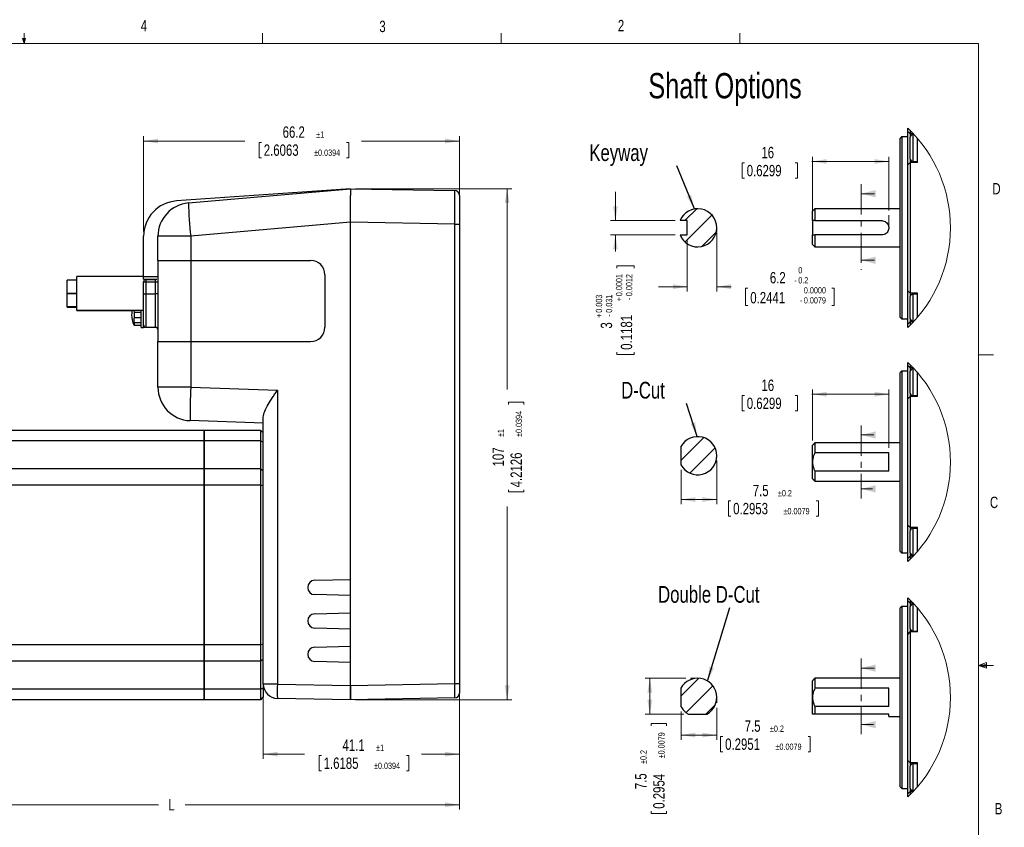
# Model space of a CAD drawing. Header units: millimetres. Extents: x 11 to 421, y 5 to 275.
# Tile 9 of 9: x 215 to 421, y 106 to 275. Entities that reach past the tile are written whole.
import ezdxf

# ---------------------------------------------------------------- set-up
doc = ezdxf.new("R2010")
doc.units = ezdxf.units.MM
doc.header["$PDSIZE"] = -1
doc.linetypes.add('CENTER', pattern=[10.16, 6.35, -1.27, 1.27, -1.27])
doc.styles.add('SLDTEXTSTYLE0', font='TXT', dxfattribs={"width": 0.75})
doc.dimstyles.new('SLDDIMSTYLE0', dxfattribs={"dimtxt": 0, "dimasz": 3, "dimexe": 0, "dimexo": 0.0625, "dimgap": 0, "dimtad": 0, "dimtih": 1, "dimtoh": 1, "dimdec": 0, "dimrnd": 1e-09, "dimzin": 0, "dimdsep": 46, "dimtxsty": 'Standard', "dimsah": 1, "dimcen": 0.09, "dimadec": 0, "dimazin": 0, "dimtfac": 3, "dimtdec": 0, "dimtofl": 0, "dimtmove": 0, "dimatfit": 3, "dimfxl": 1, "dimtolj": 1, "dimtzin": 0, "dimarcsym": 0})
doc.dimstyles.new('SLDDIMSTYLE1', dxfattribs={"dimtxt": 2.38125, "dimasz": 3, "dimexe": 0, "dimexo": 0.0625, "dimgap": 0.595313, "dimtad": 0, "dimdec": 1, "dimrnd": 1e-09, "dimzin": 12, "dimdsep": 46, "dimtxsty": 'SLDTEXTSTYLE0', "dimsah": 1, "dimcen": 0.09, "dimadec": 0, "dimazin": 0, "dimtol": 1, "dimtp": 1, "dimtm": 1, "dimtfac": 1, "dimtdec": 1, "dimtofl": 0, "dimtmove": 0, "dimatfit": 3, "dimfxl": 1, "dimtolj": 1, "dimarcsym": 0})
doc.dimstyles.new('SLDDIMSTYLE13', dxfattribs={"dimtxt": 2.38125, "dimasz": 3, "dimexe": 0, "dimexo": 0.0625, "dimgap": 0.595313, "dimtad": 0, "dimdec": 1, "dimrnd": 1e-09, "dimzin": 12, "dimdsep": 46, "dimtxsty": 'SLDTEXTSTYLE0', "dimsah": 1, "dimcen": 0.09, "dimadec": 0, "dimazin": 0, "dimtfac": 1, "dimtdec": 1, "dimtofl": 0, "dimtmove": 0, "dimatfit": 3, "dimfxl": 1, "dimtolj": 1, "dimtzin": 12, "dimarcsym": 0})
doc.dimstyles.new('SLDDIMSTYLE14', dxfattribs={"dimtxt": 2.38125, "dimasz": 3, "dimexe": 0, "dimexo": 0.0625, "dimgap": 0.595313, "dimtad": 0, "dimdec": 1, "dimrnd": 1e-09, "dimzin": 12, "dimdsep": 46, "dimtxsty": 'SLDTEXTSTYLE0', "dimsah": 1, "dimcen": 0.09, "dimadec": 0, "dimazin": 0, "dimtol": 1, "dimtm": 0.2, "dimtfac": 0.555556, "dimtdec": 1, "dimtofl": 0, "dimtmove": 0, "dimatfit": 3, "dimfxl": 1, "dimtolj": 1, "dimtzin": 0, "dimarcsym": 0})
doc.dimstyles.new('SLDDIMSTYLE15', dxfattribs={"dimtxt": 2.38125, "dimasz": 3, "dimexe": 0, "dimexo": 0.0625, "dimgap": 0.595313, "dimtad": 0, "dimdec": 3, "dimrnd": 1e-09, "dimzin": 12, "dimdsep": 46, "dimtxsty": 'SLDTEXTSTYLE0', "dimsah": 1, "dimcen": 0.09, "dimadec": 0, "dimazin": 0, "dimtol": 1, "dimtp": 0.003, "dimtm": 0.031, "dimtfac": 1.8, "dimtdec": 3, "dimtofl": 0, "dimtmove": 0, "dimatfit": 3, "dimfxl": 1, "dimtolj": 1, "dimarcsym": 0})
doc.dimstyles.new('SLDDIMSTYLE16', dxfattribs={"dimtxt": 2.38125, "dimasz": 3, "dimexe": 0, "dimexo": 0.0625, "dimgap": 0.595313, "dimtad": 0, "dimdec": 1, "dimrnd": 1e-09, "dimzin": 12, "dimdsep": 46, "dimtxsty": 'SLDTEXTSTYLE0', "dimsah": 1, "dimcen": 0.09, "dimadec": 0, "dimazin": 0, "dimtol": 1, "dimtp": 0.2, "dimtm": 0.2, "dimtfac": 1, "dimtdec": 1, "dimtofl": 0, "dimtmove": 0, "dimatfit": 3, "dimfxl": 1, "dimtolj": 1, "dimarcsym": 0})
doc.dimstyles.new('SLDDIMSTYLE5', dxfattribs={"dimtxt": 2.38125, "dimasz": 3, "dimexe": 0, "dimexo": 0.0625, "dimgap": 0.595313, "dimtad": 0, "dimrnd": 1e-09, "dimzin": 12, "dimdsep": 46, "dimtxsty": 'SLDTEXTSTYLE0', "dimsah": 1, "dimcen": 0.09, "dimadec": 0, "dimazin": 0, "dimtfac": 1, "dimtofl": 0, "dimtmove": 0, "dimatfit": 3, "dimfxl": 1, "dimtolj": 1, "dimtzin": 12, "dimarcsym": 0})
doc.dimstyles.new('SLDDIMSTYLE6', dxfattribs={"dimtxt": 2.38125, "dimasz": 3, "dimexe": 0, "dimexo": 0.0625, "dimgap": 0.595313, "dimtad": 0, "dimdec": 1, "dimrnd": 1e-09, "dimzin": 12, "dimdsep": 46, "dimtxsty": 'SLDTEXTSTYLE0', "dimsah": 1, "dimcen": 0.09, "dimadec": 0, "dimazin": 0, "dimtol": 1, "dimtp": 1, "dimtm": 1, "dimtfac": 1, "dimtdec": 0, "dimtofl": 0, "dimtmove": 0, "dimatfit": 3, "dimfxl": 1, "dimtolj": 1, "dimarcsym": 0})
doc.dimstyles.new('SLDDIMSTYLE7', dxfattribs={"dimtxt": 2.38125, "dimasz": 3, "dimexe": 0, "dimexo": 0.0625, "dimgap": 0.595313, "dimtad": 0, "dimrnd": 1e-09, "dimzin": 12, "dimdsep": 46, "dimtxsty": 'SLDTEXTSTYLE0', "dimsah": 1, "dimcen": 0.09, "dimadec": 0, "dimazin": 0, "dimtol": 1, "dimtp": 1, "dimtm": 1, "dimtfac": 1, "dimtofl": 0, "dimtmove": 0, "dimatfit": 3, "dimfxl": 1, "dimtolj": 1, "dimarcsym": 0})

# ---------------------------------------------------------------- blocks, each defined once
blk = doc.blocks.new('*D14')
at = {"color": 7, "linetype": 'Continuous', "lineweight": 0}
for p, q in [((187.98, 136.5), (187.98, 109.87)), ((307.18, 135.26), (307.18, 109.87)), ((187.98, 110.87), (244.11, 110.87)), ((307.18, 110.87), (249.72, 110.87))]:
    blk.add_line(p, q, dxfattribs=at)
for points in [[(187.98, 110.87), (190.98, 110.37), (190.98, 111.37)], [(307.18, 110.87), (304.18, 111.37), (304.18, 110.37)]]:
    blk.add_solid(points, dxfattribs=at)
at = {"color": 7, "linetype": 'Continuous', "lineweight": 0, "insert": (246.18, 112.05), "char_height": 2.38, "attachment_point": 1, "style": 'SLDTEXTSTYLE0'}
blk.add_mtext('L', dxfattribs=at)
blk = doc.blocks.new('*D15')
at = {"color": 7, "linetype": 'Continuous', "lineweight": 0}
for p, q in [((266.07, 135.14), (266.07, 120.47)), ((307.18, 135.26), (307.18, 120.47)), ((266.07, 121.47), (274.72, 121.47)), ((277.75, 121.19), (277.75, 117.98)), ((277.75, 121.19), (278.24, 121.19)), ((296.57, 121.19), (296.09, 121.19)), ((296.57, 121.19), (296.57, 117.98)), ((307.18, 121.47), (299.21, 121.47)), ((277.75, 117.98), (278.24, 117.98)), ((296.57, 117.98), (296.09, 117.98))]:
    blk.add_line(p, q, dxfattribs=at)
for points in [[(266.07, 121.47), (269.07, 120.97), (269.07, 121.97)], [(307.18, 121.47), (304.18, 121.97), (304.18, 120.97)]]:
    blk.add_solid(points, dxfattribs=at)
at = {"color": 7, "linetype": 'Continuous', "lineweight": 0, "attachment_point": 1, "style": 'SLDTEXTSTYLE0'}
for s, insert, char_height in [('41.1', (282.68, 124.54), 2.381), ('±1', (289.71, 123.47), 1.323), ('1.6185', (278.72, 120.76), 2.381), ('±0.0394', (289.27, 119.69), 1.323)]:
    blk.add_mtext(s, dxfattribs=dict(at, insert=insert, char_height=char_height))
blk = doc.blocks.new('*D16')
at = {"color": 7, "linetype": 'Continuous', "lineweight": 0}
for p, q in [((285.38, 239.87), (318.18, 239.87)), ((317.18, 239.87), (317.18, 197.82)), ((317.47, 195.18), (320.68, 195.18)), ((317.47, 195.18), (317.47, 194.7)), ((320.68, 195.18), (320.68, 194.7)), ((317.47, 176.37), (317.47, 176.85)), ((317.47, 176.37), (320.68, 176.37)), ((320.68, 176.37), (320.68, 176.85)), ((317.18, 132.87), (317.18, 173.33)), ((285.38, 132.87), (318.18, 132.87))]:
    blk.add_line(p, q, dxfattribs=at)
for points in [[(317.18, 239.87), (316.68, 236.87), (317.68, 236.87)], [(317.18, 132.87), (317.68, 135.87), (316.68, 135.87)]]:
    blk.add_solid(points, dxfattribs=at)
at = {"color": 7, "linetype": 'Continuous', "lineweight": 0, "attachment_point": 1, "rotation": 90, "style": 'SLDTEXTSTYLE0'}
for s, insert, char_height in [('±0.0394', (318.97, 187.88), 1.323), ('±1', (315.18, 187.88), 1.323), ('107', (314.11, 181.73), 2.381), ('4.2126', (317.89, 177.33), 2.381)]:
    blk.add_mtext(s, dxfattribs=dict(at, insert=insert, char_height=char_height))
blk = doc.blocks.new('*D17')
at = {"color": 7, "linetype": 'Continuous', "lineweight": 0}
for p, q in [((240.98, 230.93), (240.98, 250.87)), ((240.98, 249.87), (262.17, 249.87)), ((307.18, 249.87), (286.66, 249.87)), ((307.18, 233.5), (307.18, 250.87)), ((265.2, 249.59), (265.2, 246.38)), ((265.2, 249.59), (265.69, 249.59)), ((284.02, 249.59), (283.54, 249.59)), ((284.02, 249.59), (284.02, 246.38)), ((265.2, 246.38), (265.69, 246.38)), ((284.02, 246.38), (283.54, 246.38))]:
    blk.add_line(p, q, dxfattribs=at)
for points in [[(240.98, 249.87), (243.98, 249.37), (243.98, 250.37)], [(307.18, 249.87), (304.18, 250.37), (304.18, 249.37)]]:
    blk.add_solid(points, dxfattribs=at)
at = {"color": 7, "linetype": 'Continuous', "lineweight": 0, "attachment_point": 1, "style": 'SLDTEXTSTYLE0'}
for s, insert, char_height in [('66.2', (270.13, 252.94), 2.381), ('±1', (277.16, 251.87), 1.323), ('2.6063', (266.17, 249.16), 2.381), ('±0.0394', (276.72, 248.09), 1.323)]:
    blk.add_mtext(s, dxfattribs=dict(at, insert=insert, char_height=char_height))
blk = doc.blocks.new('*D23')
at = {"color": 7, "linetype": 'Continuous', "lineweight": 0}
for p, q in [((381.18, 245.59), (381.06, 245.59)), ((381.18, 234.2), (381.18, 246.59)), ((397.18, 245.59), (381.18, 245.59)), ((397.18, 235.32), (397.18, 246.59)), ((366.43, 245.3), (366.43, 242.09)), ((366.43, 245.3), (366.91, 245.3)), ((378.03, 245.3), (377.54, 245.3)), ((378.03, 245.3), (378.03, 242.09)), ((366.43, 242.09), (366.91, 242.09)), ((378.03, 242.09), (377.54, 242.09))]:
    blk.add_line(p, q, dxfattribs=at)
for points in [[(381.18, 245.59), (384.18, 245.09), (384.18, 246.09)], [(397.18, 245.59), (394.18, 246.09), (394.18, 245.09)]]:
    blk.add_solid(points, dxfattribs=at)
at = {"color": 7, "linetype": 'Continuous', "lineweight": 0, "char_height": 2.381, "attachment_point": 1, "style": 'SLDTEXTSTYLE0'}
for s, insert in [('16', (370.47, 248.65)), ('0.6299', (367.39, 244.87))]:
    blk.add_mtext(s, dxfattribs=dict(at, insert=insert))
blk = doc.blocks.new('*D24')
at = {"color": 7, "linetype": 'Continuous', "lineweight": 0}
for p, q in [((354.92, 229.2), (354.92, 218.37)), ((361.12, 230.7), (361.12, 218.37)), ((354.92, 219.37), (348.92, 219.37)), ((361.12, 219.37), (364.14, 219.37)), ((367.17, 219.09), (367.17, 215.46)), ((367.17, 219.09), (367.65, 219.09)), ((385.7, 219.09), (385.22, 219.09)), ((385.7, 219.09), (385.7, 215.46)), ((367.17, 215.46), (367.65, 215.46)), ((385.7, 215.46), (385.22, 215.46))]:
    blk.add_line(p, q, dxfattribs=at)
for points in [[(354.92, 219.37), (351.92, 219.87), (351.92, 218.87)], [(361.12, 219.37), (364.12, 218.87), (364.12, 219.87)]]:
    blk.add_solid(points, dxfattribs=at)
at = {"color": 7, "linetype": 'Continuous', "lineweight": 0, "attachment_point": 1, "style": 'SLDTEXTSTYLE0'}
for s, insert, char_height in [('0', (378.19, 223.47), 1.32), ('6.2', (372.24, 222.44), 2.381), ('0.2', (378.19, 221.37), 1.323), ('-', (377.36, 221.37), 1.32), ('0.0000', (379.36, 219.27), 1.323), ('0.2441', (368.14, 218.25), 2.381), ('0.0079', (379.36, 217.17), 1.323), ('-', (378.54, 217.17), 1.32)]:
    blk.add_mtext(s, dxfattribs=dict(at, insert=insert, char_height=char_height))
blk = doc.blocks.new('*D25')
at = {"color": 7, "linetype": 'Continuous', "lineweight": 0}
for p, q in [((339.87, 233.2), (339.87, 239.2)), ((352.41, 233.2), (338.87, 233.2)), ((352.41, 230.2), (338.87, 230.2)), ((339.87, 230.2), (339.87, 226.74)), ((340.15, 223.71), (343.78, 223.71)), ((340.15, 223.71), (340.15, 223.23)), ((343.78, 223.71), (343.78, 223.23)), ((340.15, 205.18), (340.15, 205.67)), ((340.15, 205.18), (343.78, 205.18)), ((343.78, 205.18), (343.78, 205.67))]:
    blk.add_line(p, q, dxfattribs=at)
for points in [[(339.87, 233.2), (340.37, 236.2), (339.37, 236.2)], [(339.87, 230.2), (339.37, 227.2), (340.37, 227.2)]]:
    blk.add_solid(points, dxfattribs=at)
at = {"color": 7, "linetype": 'Continuous', "lineweight": 0, "attachment_point": 1, "rotation": 90, "style": 'SLDTEXTSTYLE0'}
for s, insert, char_height in [('0.0001', (339.97, 217.37), 1.323), ('0.0012', (342.07, 217.37), 1.323), ('0.003', (335.77, 213.9), 1.323), ('0.031', (337.87, 213.9), 1.323), ('+', (339.97, 216.31), 1.32), ('-', (342.07, 216.55), 1.32), ('0.1181', (341, 206.15), 2.381), ('+', (335.77, 212.84), 1.32), ('-', (337.87, 213.08), 1.32), ('3', (336.8, 210.59), 2.38)]:
    blk.add_mtext(s, dxfattribs=dict(at, insert=insert, char_height=char_height))
blk = doc.blocks.new('*D26')
at = {"color": 7, "linetype": 'Continuous', "lineweight": 0}
for p, q in [((366.44, 196.56), (366.44, 193.34)), ((366.44, 196.56), (366.92, 196.56)), ((378.04, 196.56), (377.56, 196.56)), ((378.04, 196.56), (378.04, 193.34)), ((381.18, 196.84), (381.07, 196.84)), ((381.18, 187.15), (381.18, 197.84)), ((397.18, 196.84), (381.18, 196.84)), ((397.18, 185.59), (397.18, 197.84)), ((366.44, 193.34), (366.92, 193.34)), ((378.04, 193.34), (377.56, 193.34))]:
    blk.add_line(p, q, dxfattribs=at)
for points in [[(381.18, 196.84), (384.18, 196.34), (384.18, 197.34)], [(397.18, 196.84), (394.18, 197.34), (394.18, 196.34)]]:
    blk.add_solid(points, dxfattribs=at)
at = {"color": 7, "linetype": 'Continuous', "lineweight": 0, "char_height": 2.381, "attachment_point": 1, "style": 'SLDTEXTSTYLE0'}
for s, insert in [('16', (370.48, 199.91)), ('0.6299', (367.4, 196.13))]:
    blk.add_mtext(s, dxfattribs=dict(at, insert=insert))
blk = doc.blocks.new('*D27')
at = {"color": 7, "linetype": 'Continuous', "lineweight": 0}
for p, q in [((361.12, 182.97), (361.12, 173.79)), ((353.62, 181.03), (353.62, 173.79)), ((353.62, 174.79), (361.12, 174.79)), ((363.59, 174.51), (363.59, 171.29)), ((363.59, 174.51), (364.07, 174.51)), ((382.41, 174.51), (381.92, 174.51)), ((382.41, 174.51), (382.41, 171.29)), ((363.59, 171.29), (364.07, 171.29)), ((382.41, 171.29), (381.92, 171.29))]:
    blk.add_line(p, q, dxfattribs=at)
for points in [[(353.62, 174.79), (356.62, 174.29), (356.62, 175.29)], [(361.12, 174.79), (358.12, 175.29), (358.12, 174.29)]]:
    blk.add_solid(points, dxfattribs=at)
at = {"color": 7, "linetype": 'Continuous', "lineweight": 0, "attachment_point": 1, "style": 'SLDTEXTSTYLE0'}
for s, insert, char_height in [('7.5', (368.66, 177.86), 2.381), ('±0.2', (373.93, 176.79), 1.323), ('0.2953', (364.55, 174.08), 2.381), ('±0.0079', (375.1, 173.01), 1.323)]:
    blk.add_mtext(s, dxfattribs=dict(at, insert=insert, char_height=char_height))
blk = doc.blocks.new('*D28')
at = {"color": 7, "linetype": 'Continuous', "lineweight": 0}
for p, q in [((353.62, 130.42), (353.62, 124.46)), ((361.11, 131.2), (361.11, 124.46)), ((353.62, 125.46), (361.11, 125.46)), ((361.9, 125.18), (361.9, 121.96)), ((361.9, 125.18), (362.39, 125.18)), ((380.72, 125.18), (380.24, 125.18)), ((380.72, 125.18), (380.72, 121.96)), ((361.9, 121.96), (362.39, 121.96)), ((380.72, 121.96), (380.24, 121.96))]:
    blk.add_line(p, q, dxfattribs=at)
for points in [[(353.62, 125.46), (356.62, 124.96), (356.62, 125.96)], [(361.11, 125.46), (358.11, 125.96), (358.11, 124.96)]]:
    blk.add_solid(points, dxfattribs=at)
at = {"color": 7, "linetype": 'Continuous', "lineweight": 0, "attachment_point": 1, "style": 'SLDTEXTSTYLE0'}
for s, insert, char_height in [('7.5', (366.97, 128.53), 2.381), ('±0.2', (372.25, 127.46), 1.323), ('0.2951', (362.87, 124.75), 2.381), ('±0.0079', (373.42, 123.68), 1.323)]:
    blk.add_mtext(s, dxfattribs=dict(at, insert=insert, char_height=char_height))
blk = doc.blocks.new('*D29')
at = {"color": 7, "linetype": 'Continuous', "lineweight": 0}
for p, q in [((354.6, 137.35), (346.08, 137.35)), ((347.08, 137.35), (347.08, 129.85)), ((354.18, 129.85), (346.08, 129.85)), ((347.36, 127.88), (350.58, 127.88)), ((347.36, 127.88), (347.36, 127.4)), ((350.58, 127.88), (350.58, 127.4)), ((347.36, 109.06), (347.36, 109.54)), ((350.58, 109.06), (350.58, 109.54)), ((347.36, 109.06), (350.58, 109.06))]:
    blk.add_line(p, q, dxfattribs=at)
for points in [[(347.08, 137.35), (346.58, 134.35), (347.58, 134.35)], [(347.08, 129.85), (347.58, 132.85), (346.58, 132.85)]]:
    blk.add_solid(points, dxfattribs=at)
at = {"color": 7, "linetype": 'Continuous', "lineweight": 0, "attachment_point": 1, "rotation": 90, "style": 'SLDTEXTSTYLE0'}
for s, insert, char_height in [('±0.0079', (348.86, 120.58), 1.323), ('±0.2', (345.08, 119.4), 1.323), ('0.2954', (347.79, 110.03), 2.381), ('7.5', (344.01, 114.13), 2.381)]:
    blk.add_mtext(s, dxfattribs=dict(at, insert=insert, char_height=char_height))

msp = doc.modelspace()

# ---------------------------------------------------------------- hatches: boundary and pattern name
at = {"linetype": 'Continuous', "lineweight": 0}
h = msp.add_hatch(dxfattribs=at)
h.set_pattern_fill('ANSI31', style=0)
edge = h.paths.add_edge_path(flags=0)
edge.add_line((354.9173, 233.1984), (354.9173, 230.1984))
edge.add_line((354.9173, 230.1984), (353.4092, 230.1984))
edge.add_arc((357.1173, 231.6984), 4, 202.024313, 517.975687)
edge.add_line((353.4092, 233.1984), (354.9173, 233.1984))
h = msp.add_hatch(dxfattribs=at)
h.set_pattern_fill('ANSI31', style=0)
edge = h.paths.add_edge_path(flags=0)
edge.add_line((354.9173, 233.1984), (354.9173, 230.1984))
edge.add_line((354.9173, 230.1984), (353.4092, 230.1984))
edge.add_arc((357.1173, 231.6984), 4, 202.024313, 517.975687)
edge.add_line((353.4092, 233.1984), (354.9173, 233.1984))
h = msp.add_hatch(dxfattribs=at)
h.set_pattern_fill('ANSI31', style=0)
edge = h.paths.add_edge_path(flags=0)
edge.add_arc((357.1173, 183.9695), 4, 208.955024, 511.044976)
edge.add_line((353.6173, 185.906), (353.6173, 182.033))
h = msp.add_hatch(dxfattribs=at)
h.set_pattern_fill('ANSI31', style=0)
edge = h.paths.add_edge_path(flags=0)
edge.add_arc((357.1173, 183.9695), 4, 208.955024, 511.044976)
edge.add_line((353.6173, 185.906), (353.6173, 182.033))
h = msp.add_hatch(dxfattribs=at)
h.set_pattern_fill('ANSI31', style=0)
edge = h.paths.add_edge_path(flags=0)
edge.add_line((353.6153, 135.287), (353.6153, 131.4212))
edge.add_arc((357.1173, 133.3541), 4, 208.895794, 241.104206)
edge.add_line((355.1845, 129.8521), (359.0502, 129.8521))
edge.add_arc((357.1173, 133.3541), 4, 298.895794, 511.104206)
h = msp.add_hatch(dxfattribs=at)
h.set_pattern_fill('ANSI31', style=0)
edge = h.paths.add_edge_path(flags=0)
edge.add_line((353.6153, 135.287), (353.6153, 131.4212))
edge.add_arc((357.1173, 133.3541), 4, 208.895794, 241.104206)
edge.add_line((355.1845, 129.8521), (359.0502, 129.8521))
edge.add_arc((357.1173, 133.3541), 4, 298.895794, 511.104206)

# ---------------------------------------------------------------- linework, layer by layer
at = {"color": 7, "linetype": 'Continuous', "lineweight": 0}
for p, q in [((215.9254, 270.3087), (215.9254, 272.4626)), ((265.9317, 270.3087), (265.9317, 272.4626)), ((315.9379, 270.3087), (315.9379, 272.4626)), ((365.9442, 270.3087), (365.9442, 272.4626)), ((215.9254, 270.3087), (215.5889, 271.3737)), ((216.2443, 271.3737), (215.5889, 271.3737)), ((215.7467, 271.3737), (215.9254, 270.3087)), ((215.9254, 270.3087), (216.2443, 271.3737)), ((216.0501, 271.3737), (215.9254, 270.3087)), ((15.9068, 270.3087), (415.9568, 270.3087)), ((415.9568, 9.9587), (415.9568, 270.3087)), ((394.1552, 238.8399), (391.3836, 238.8399)), ((397.1836, 231.6984), (397.1836, 234.3228)), ((361.1173, 231.6984), (361.1173, 230.9404)), ((394.1552, 224.8941), (391.3836, 224.8941)), ((415.9568, 205.1124), (419.1318, 205.1124)), ((394.0119, 188.3223), (391.3836, 188.3223)), ((361.1173, 183.9695), (361.1173, 183.6167)), ((393.734, 177.0261), (391.3836, 177.0261)), ((415.9568, 140.0249), (417.6632, 140.6348)), ((417.6632, 140.6348), (417.6632, 139.4514)), ((394.1959, 139.4836), (391.3836, 139.4836)), ((415.9568, 140.0249), (417.6632, 140.2545)), ((415.9568, 140.0249), (419.1318, 140.0249)), ((415.9568, 140.0249), (417.6632, 139.4514)), ((415.9568, 140.0249), (417.6632, 139.7631)), ((357.1173, 137.3541), (355.6039, 137.3541)), ((361.1115, 133.1373), (361.1115, 132.2049)), ((393.9499, 127.6502), (391.3836, 127.6502))]:
    msp.add_line(p, q, dxfattribs=at)
at = {"color": 7, "linetype": 'Continuous', "lineweight": 30}
for p, q in [((401.1836, 251.8984), (401.1836, 252.5601)), ((401.1836, 251.8984), (401.6836, 251.3984)), ((401.1836, 244.8984), (401.1836, 251.8984)), ((401.6836, 252.069), (401.6836, 251.3984)), ((399.5836, 212.9484), (399.5836, 250.4484)), ((399.8836, 250.7484), (399.8836, 212.6484)), ((402.3289, 251.3984), (401.6836, 251.3984)), ((401.6836, 251.3984), (401.6836, 250.6984)), ((401.6836, 246.0984), (401.6836, 250.6984)), ((402.1836, 251.1984), (402.1836, 245.5984)), ((403.1836, 245.3984), (403.1836, 250.439)), ((401.6836, 246.0984), (401.6836, 245.3984)), ((401.1836, 244.8984), (401.6836, 245.3984)), ((401.1836, 218.4984), (401.1836, 244.8984)), ((401.6836, 245.3984), (401.6836, 217.9984)), ((403.1836, 245.3984), (401.6836, 245.3984)), ((284.3816, 239.8748), (247.8788, 237.3223)), ((250.3715, 236.8993), (284.3816, 239.8748)), ((284.3816, 239.8748), (306.199, 239.494)), ((284.3816, 239.8748), (284.3816, 238.4795)), ((284.3816, 232.8759), (284.3816, 238.4795)), ((307.1816, 238.4942), (307.1816, 232.4951)), ((381.6836, 235.6984), (381.6836, 233.1984)), ((354.9173, 233.1984), (353.4092, 233.1984)), ((354.9173, 230.1984), (354.9173, 233.1984)), ((381.1836, 233.1984), (381.1836, 235.1984)), ((381.1836, 233.1984), (381.1836, 230.1984)), ((381.6836, 233.1984), (395.6836, 233.1984)), ((284.3816, 232.8588), (250.8594, 229.926)), ((306.199, 232.4951), (284.3816, 232.8759)), ((284.3816, 135.8744), (284.3816, 232.8759)), ((284.3816, 158.0748), (284.3816, 232.8588)), ((306.199, 136.2552), (306.199, 232.4951)), ((306.199, 232.4951), (307.1816, 232.4951)), ((307.1816, 232.4951), (307.1816, 136.2552)), ((240.9816, 221.476), (240.9816, 229.926)), ((250.8594, 229.926), (243.9816, 229.926)), ((243.9816, 224.8748), (243.9816, 229.926)), ((250.8594, 229.926), (250.8594, 224.8748)), ((353.4092, 230.1984), (354.9173, 230.1984)), ((381.1836, 228.1984), (381.1836, 230.1984)), ((381.6836, 230.1984), (381.6836, 227.6984)), ((395.6836, 230.1984), (381.6836, 230.1984)), ((243.9816, 224.8748), (250.8594, 224.8748)), ((243.9816, 224.8748), (243.9816, 207.8748)), ((250.8594, 224.8748), (275.9816, 224.8748)), ((250.8594, 224.8748), (250.8594, 207.8748)), ((226.9816, 217.9748), (226.9816, 221.4748)), ((240.9816, 221.476), (243.9816, 221.476)), ((240.9816, 220.976), (240.9816, 221.476)), ((240.9816, 220.976), (243.7816, 220.976)), ((241.4816, 220.876), (241.4816, 220.376)), ((241.4816, 220.876), (243.4816, 220.876)), ((243.4816, 220.376), (243.4816, 220.876)), ((278.9816, 221.8748), (278.9816, 210.8748)), ((224.9816, 219.3671), (224.9816, 220.7594)), ((224.9816, 217.9748), (224.9816, 219.3671)), ((240.9816, 220.376), (241.4816, 220.376)), ((240.9816, 217.876), (240.9816, 220.376)), ((241.4816, 220.376), (243.4816, 220.376)), ((241.4816, 220.376), (241.4816, 217.876)), ((243.4816, 217.876), (243.4816, 220.376)), ((243.4816, 220.376), (243.9816, 220.376)), ((224.9816, 216.5825), (224.9816, 217.9748)), ((226.9816, 214.4748), (226.9816, 217.9748)), ((240.9816, 211.376), (240.9816, 217.876)), ((240.9816, 217.876), (241.4816, 217.876)), ((241.4816, 217.876), (241.4816, 210.876)), ((241.4816, 217.876), (243.4816, 217.876)), ((243.9816, 217.876), (243.4816, 217.876)), ((243.4816, 210.876), (243.4816, 217.876)), ((401.1836, 218.4984), (401.6836, 217.9984)), ((401.1836, 211.4984), (401.1836, 218.4984)), ((403.1836, 217.9984), (401.6836, 217.9984)), ((401.6836, 217.9984), (401.6836, 217.2984)), ((401.6836, 212.6984), (401.6836, 217.2984)), ((402.1836, 217.7984), (402.1836, 212.1984)), ((403.1836, 212.9578), (403.1836, 217.9984)), ((224.9816, 215.1902), (224.9816, 216.5825)), ((224.9816, 215.0902), (224.9816, 215.1902)), ((226.9816, 214.3748), (226.9816, 214.4748)), ((239.0164, 214.0478), (239.0164, 212.9018)), ((239.0164, 214.0478), (240.4816, 214.0478)), ((239.0164, 212.9018), (240.4816, 212.9018)), ((240.4816, 213.4748), (240.4816, 214.4748)), ((240.4816, 210.8248), (240.4816, 213.4748)), ((401.6836, 212.6984), (401.6836, 211.9984)), ((239.0164, 211.877), (240.4816, 211.877)), ((239.0164, 211.877), (239.0164, 211.304)), ((239.0164, 211.304), (240.4816, 211.304)), ((240.9816, 210.8748), (240.9816, 211.376)), ((240.9816, 210.8748), (243.5153, 210.8748)), ((240.9816, 210.8248), (240.9816, 210.8748)), ((241.4816, 210.876), (243.4816, 210.876)), ((401.6836, 211.9984), (401.1836, 211.4984)), ((401.1836, 210.8367), (401.1836, 211.4984)), ((401.6836, 211.9984), (401.6836, 211.3278)), ((402.3289, 211.9984), (401.6836, 211.9984)), ((243.9816, 198.3061), (243.9816, 207.8748)), ((243.9816, 207.8748), (250.8594, 207.8748)), ((250.8594, 207.8748), (250.8594, 198.3061)), ((250.8594, 207.8748), (275.9816, 207.8748)), ((401.1836, 202.8486), (401.1836, 203.5103)), ((401.1836, 202.8486), (401.6836, 202.3487)), ((401.1836, 195.8487), (401.1836, 202.8486)), ((401.6836, 203.0192), (401.6836, 202.3487)), ((402.3289, 202.3487), (401.6836, 202.3487)), ((401.6836, 202.3487), (401.6836, 201.6486)), ((399.5836, 163.8986), (399.5836, 201.3987)), ((399.8836, 201.6987), (399.8836, 163.5987)), ((401.6836, 197.0487), (401.6836, 201.6486)), ((402.1836, 202.1487), (402.1836, 196.5487)), ((403.1836, 196.3487), (403.1836, 201.3892)), ((250.8594, 198.3061), (243.9816, 198.3061)), ((250.8594, 198.3061), (269.0192, 197.6719)), ((269.0192, 197.6719), (269.0192, 136.1425)), ((401.1836, 195.8487), (401.6836, 196.3487)), ((401.6836, 197.0487), (401.6836, 196.3487)), ((401.6836, 196.3487), (401.6836, 168.9487)), ((403.1836, 196.3487), (401.6836, 196.3487)), ((401.1836, 169.4487), (401.1836, 195.8487)), ((266.0716, 136.1425), (266.0716, 192.0654)), ((266.0716, 190.7748), (250.7373, 191.3103)), ((253.6816, 189.2753), (196.8816, 189.2753)), ((253.6816, 187.0916), (253.6816, 189.2753)), ((265.5716, 189.2753), (253.6816, 189.2753)), ((253.6816, 189.2753), (253.6816, 187.0916)), ((265.5716, 187.0916), (265.5716, 189.2753)), ((266.0716, 188.7753), (265.5716, 189.2753)), ((253.6816, 187.0916), (196.8816, 187.0916)), ((253.6816, 181.1973), (253.6816, 187.0916)), ((265.5716, 187.0916), (253.6816, 187.0916)), ((253.6816, 187.0916), (253.6816, 181.1973)), ((265.5716, 181.1973), (265.5716, 187.0916)), ((353.6173, 185.906), (353.6173, 182.033)), ((381.1836, 182.6487), (381.1836, 186.1487)), ((381.6836, 186.6487), (381.6836, 184.5851)), ((397.1836, 184.5851), (381.6836, 184.5851)), ((397.1836, 180.7122), (397.1836, 184.5851)), ((381.1836, 179.1487), (381.1836, 182.6487)), ((253.6816, 181.1973), (196.8816, 181.1973)), ((253.6816, 177.7753), (253.6816, 181.1973)), ((253.6816, 181.1973), (253.6816, 177.7753)), ((265.5716, 181.1973), (253.6816, 181.1973)), ((265.5716, 177.7753), (265.5716, 181.1973)), ((397.1836, 180.7122), (381.6836, 180.7122)), ((381.6836, 180.7122), (381.6836, 178.6487)), ((253.6816, 177.7753), (196.8816, 177.7753)), ((253.6816, 144.3743), (253.6816, 177.7753)), ((265.5716, 177.7753), (253.6816, 177.7753)), ((253.6816, 177.7753), (253.6816, 144.3743)), ((265.5716, 144.3743), (265.5716, 177.7753)), ((266.0716, 177.6294), (265.5716, 177.7753)), ((401.1836, 169.4487), (401.6836, 168.9487)), ((401.1836, 162.4487), (401.1836, 169.4487)), ((403.1836, 168.9487), (401.6836, 168.9487)), ((401.6836, 168.9487), (401.6836, 168.2487)), ((401.6836, 163.6487), (401.6836, 168.2487)), ((402.1836, 168.7487), (402.1836, 163.1487)), ((403.1836, 163.9081), (403.1836, 168.9487)), ((401.6836, 163.6487), (401.6836, 162.9487)), ((401.6836, 162.9487), (401.1836, 162.4487)), ((401.1836, 161.787), (401.1836, 162.4487)), ((401.6836, 162.9487), (401.6836, 162.2781)), ((402.3289, 162.9487), (401.6836, 162.9487)), ((276.8417, 157.8743), (284.3816, 158.0748)), ((284.3816, 154.6748), (276.8417, 154.8754)), ((284.3816, 151.0748), (284.3816, 154.6748)), ((401.1836, 153.5541), (401.1836, 154.2149)), ((401.1836, 153.5541), (401.6836, 153.0541)), ((401.1836, 146.5541), (401.1836, 153.5541)), ((401.6836, 153.7238), (401.6836, 153.0541)), ((402.3281, 153.0541), (401.6836, 153.0541)), ((401.6836, 153.0541), (401.6836, 152.3541)), ((402.1836, 152.8541), (402.1836, 147.2541)), ((276.8417, 150.8743), (284.3816, 151.0748)), ((399.5836, 114.6041), (399.5836, 152.1041)), ((399.8836, 152.4041), (399.8836, 114.3041)), ((401.6836, 147.7541), (401.6836, 152.3541)), ((403.1836, 147.0541), (403.1836, 152.094)), ((284.3816, 147.6748), (276.8417, 147.8754)), ((284.3816, 144.0748), (284.3816, 147.6748)), ((401.1836, 146.5541), (401.6836, 147.0541)), ((401.1836, 120.1541), (401.1836, 146.5541)), ((401.6836, 147.7541), (401.6836, 147.0541)), ((401.6836, 147.0541), (401.6836, 119.6541)), ((403.1836, 147.0541), (401.6836, 147.0541)), ((266.0716, 144.5203), (265.5716, 144.3743)), ((253.6816, 144.3743), (196.8816, 144.3743)), ((253.6816, 140.9523), (253.6816, 144.3743)), ((265.5716, 144.3743), (253.6816, 144.3743)), ((253.6816, 144.3743), (253.6816, 140.9523)), ((265.5716, 140.9523), (265.5716, 144.3743)), ((276.8417, 143.8743), (284.3816, 144.0748)), ((253.6816, 140.9523), (196.8816, 140.9523)), ((253.6816, 135.058), (253.6816, 140.9523)), ((265.5716, 140.9523), (253.6816, 140.9523)), ((253.6816, 140.9523), (253.6816, 135.058)), ((265.5716, 135.058), (265.5716, 140.9523)), ((284.3816, 140.6748), (276.8417, 140.8754)), ((284.3816, 135.8744), (284.3816, 140.6748)), ((284.3816, 135.8744), (306.199, 136.2552)), ((306.199, 136.2552), (307.1816, 136.2552)), ((307.1816, 136.2552), (307.1816, 134.2555)), ((381.1836, 129.8541), (381.1836, 136.8541)), ((381.6836, 137.3541), (381.6836, 135.287)), ((253.6816, 135.058), (196.8816, 135.058)), ((253.6816, 132.8743), (253.6816, 135.058)), ((265.5716, 135.058), (253.6816, 135.058)), ((253.6816, 135.058), (253.6816, 132.8743)), ((265.5716, 132.8743), (265.5716, 135.058)), ((266.0716, 136.1425), (266.0716, 135.336)), ((269.0192, 136.1425), (266.0716, 136.1425)), ((266.0716, 135.336), (266.0716, 133.3743)), ((269.0192, 136.1425), (284.3816, 135.8744)), ((284.3816, 132.8748), (284.3816, 135.8744)), ((284.3816, 135.8744), (284.3816, 132.8748)), ((353.6153, 135.287), (353.6153, 131.4212)), ((397.1836, 135.287), (381.6836, 135.287)), ((397.1836, 131.4212), (397.1836, 135.287)), ((253.6816, 132.8743), (196.8816, 132.8743)), ((265.5716, 132.8743), (253.6816, 132.8743)), ((265.5716, 132.8743), (266.0716, 133.3743)), ((284.3816, 132.8748), (269.0192, 133.143)), ((306.199, 133.2557), (284.3816, 132.8748)), ((397.1836, 131.4212), (381.6836, 131.4212)), ((381.6836, 131.4212), (381.6836, 129.8521)), ((355.1845, 129.8521), (359.0502, 129.8521)), ((397.1836, 129.8521), (381.6836, 129.8521)), ((397.1836, 129.3541), (397.1836, 129.8521)), ((401.1836, 120.1541), (401.6836, 119.6541)), ((401.1836, 113.1541), (401.1836, 120.1541)), ((403.1836, 119.6541), (401.6836, 119.6541)), ((401.6836, 119.6541), (401.6836, 118.9541)), ((401.6836, 114.3541), (401.6836, 118.9541)), ((402.1836, 119.4541), (402.1836, 113.8541)), ((403.1836, 114.6142), (403.1836, 119.6541)), ((401.6836, 113.6541), (401.1836, 113.1541)), ((401.6836, 114.3541), (401.6836, 113.6541)), ((401.6836, 113.6541), (401.6836, 112.9844)), ((402.3281, 113.6541), (401.6836, 113.6541)), ((401.1836, 112.4933), (401.1836, 113.1541))]:
    msp.add_line(p, q, dxfattribs=at)
at = {"color": 7, "linetype": 'CENTER', "lineweight": 0}
for p, q in [((391.3836, 240.8399), (391.3836, 222.8941)), ((391.3836, 190.3223), (391.3836, 175.0261)), ((391.3836, 141.4836), (391.3836, 125.6502))]:
    msp.add_line(p, q, dxfattribs=at)
at = {"color": 7, "linetype": 'Continuous', "lineweight": 0}
for centre, radius, start, end in [((381.1836, 231.6984), 28.9, 0.000009, 46.208064), ((381.1836, 231.6984), 28.9, 313.791935, 359.999991), ((381.1836, 182.6486), 28.9, 0.000009, 46.208064), ((381.1836, 182.6487), 28.9, 313.791935, 359.999991), ((381.1856, 133.3541), 28.898, 0.000005, 46.20976), ((381.1856, 133.3541), 28.898, 313.790242, 359.999993)]:
    msp.add_arc(centre, radius, start, end, dxfattribs=at)
at = {"color": 7, "linetype": 'Continuous', "lineweight": 30}
for centre, radius, start, end in [((402.1836, 250.6984), 0.5, 90.000303, 179.999697), ((402.1836, 246.0984), 0.5, 180.00041, 269.999697), ((306.1816, 238.4942), 1, 0, 89), ((248.396, 229.926), 7.4144, 94, 180), ((250.9816, 229.926), 7, 95, 180), ((353.0495, 240.5799), 102.7439, 182.05294, 185.951938), ((357.1173, 231.6984), 4, 202.024313, 157.975687), ((275.9816, 221.8748), 3, 0, 90), ((241.4816, 220.376), 0.5, 90, 180), ((243.4816, 221.376), 0.5, 270, 306.869898), ((402.1836, 217.2984), 0.5, 90.000303, 179.99959), ((243.4816, 213.4748), 5, 168.463041, 179.996173), ((243.4816, 213.4748), 5, 179.996173, 204.651299), ((402.1836, 212.6984), 0.5, 180.000303, 269.999697), ((241.4816, 211.376), 0.5, 180, 270), ((243.4816, 210.376), 0.5, 0, 90), ((275.9816, 210.8748), 3, 270, 0), ((402.1836, 201.6486), 0.5, 90.000303, 179.999697), ((250.9816, 198.3061), 7, 180, 268), ((353.2634, 193.0194), 102.5404, 177.044691, 180.955004), ((402.1836, 197.0487), 0.5, 180.00041, 269.999697), ((357.1173, 183.9695), 4, 208.955024, 151.044976), ((402.1836, 168.2486), 0.5, 90.000303, 179.99959), ((402.1836, 163.6487), 0.5, 180.000303, 269.999697), ((276.8816, 156.3748), 1.5, 91.523476, 268.476524), ((402.1836, 152.3541), 0.5, 90.000303, 179.999697), ((276.8816, 149.3748), 1.5, 91.523476, 268.476524), ((402.1836, 147.7541), 0.5, 180.00041, 269.999697), ((276.8816, 142.3748), 1.5, 91.523476, 268.476524), ((357.1173, 133.3541), 4, 298.895794, 151.104206), ((269.0716, 136.1425), 3, 180, 269), ((307.929, 134.6428), 38.9386, 177.792634, 182.207366), ((306.1816, 134.2555), 1, 271, 0), ((357.1173, 133.3541), 4, 208.895794, 241.104206), ((402.1836, 118.9541), 0.5, 90.000303, 179.99959), ((402.1836, 114.3541), 0.5, 180.000303, 269.999697)]:
    msp.add_arc(centre, radius, start, end, dxfattribs=at)
for centre, major_axis, ratio, start_param, end_param in [((306.1816, 232.4933), (0.0175, 7.0008), 0.00249226, 4.71265628, 6.28314802), ((306.1816, 136.2558), (-0.0175, 3.0002), 0.0058158, 3.14166033, 4.71215207)]:
    msp.add_ellipse(centre, major_axis=major_axis, ratio=ratio, start_param=start_param, end_param=end_param, dxfattribs=at)
for points, degree in [([(399.8836, 250.7484), (399.5836, 250.4484)], 1), ([(401.1836, 250.7484), (399.8836, 250.7484)], 1), ([(402.5134, 251.1984), (402.1836, 251.1984)], 1), ([(402.1836, 245.5984), (403.1836, 245.5984)], 1), ([(381.6836, 235.6984), (381.1836, 235.1984)], 1), ([(399.5836, 235.6984), (381.6836, 235.6984)], 1), ([(381.1836, 228.1984), (381.6836, 227.6984)], 1), ([(381.6836, 227.6984), (399.5836, 227.6984)], 1), ([(240.9816, 221.4748), (226.9816, 221.4748)], 1), ([(226.9816, 220.7594), (224.9816, 220.7594)], 1), ([(226.9816, 217.9748), (224.9816, 217.9748)], 1), ([(224.9816, 217.9748), (226.9816, 217.9748)], 1), ([(403.1836, 217.7984), (402.1836, 217.7984)], 1), ([(224.9816, 215.1902), (226.9816, 215.1902)], 1), ([(224.9816, 215.0902), (226.9816, 215.0902)], 1), ([(226.9816, 214.4748), (240.9816, 214.4748)], 1), ([(226.9816, 214.3748), (238.5632, 214.3748)], 1), ([(399.5836, 212.9484), (399.8836, 212.6484)], 1), ([(399.8836, 212.6484), (401.1836, 212.6484)], 1), ([(240.4816, 210.8248), (240.9816, 210.8248)], 1), ([(402.1836, 212.1984), (402.5134, 212.1984)], 1), ([(399.8836, 201.6987), (399.5836, 201.3987)], 1), ([(401.1836, 201.6987), (399.8836, 201.6987)], 1), ([(402.5134, 202.1487), (402.1836, 202.1487)], 1), ([(402.1836, 196.5487), (403.1836, 196.5487)], 1), ([(265.5716, 187.0916), (265.7377, 187.0006), (265.9044, 186.9079), (266.0716, 186.8137)], 3), ([(381.6836, 186.6487), (381.1836, 186.1487)], 1), ([(399.5836, 186.6487), (381.6836, 186.6487)], 1), ([(265.5716, 181.1973), (265.7377, 181.0312), (265.9044, 180.8666), (266.0716, 180.7034)], 3), ([(381.1836, 179.1487), (381.6836, 178.6487)], 1), ([(381.6836, 178.6487), (399.5836, 178.6487)], 1), ([(403.1836, 168.7487), (402.1836, 168.7487)], 1), ([(399.5836, 163.8986), (399.8836, 163.5987)], 1), ([(399.8836, 163.5987), (401.1836, 163.5987)], 1), ([(402.1836, 163.1487), (402.5134, 163.1487)], 1), ([(402.5127, 152.8541), (402.1836, 152.8541)], 1), ([(399.8836, 152.4041), (399.5836, 152.1041)], 1), ([(401.1836, 152.4041), (399.8836, 152.4041)], 1), ([(402.1836, 147.2541), (403.1836, 147.2541)], 1), ([(265.5716, 140.9523), (265.7377, 141.1184), (265.9044, 141.283), (266.0716, 141.4463)], 3), ([(381.6836, 137.3541), (381.1836, 136.8541)], 1), ([(399.5836, 137.3541), (381.6836, 137.3541)], 1), ([(265.5716, 135.058), (265.7377, 135.1491), (265.9044, 135.2418), (266.0716, 135.336)], 3), ([(381.1836, 129.8541), (381.1856, 129.8521)], 1), ([(397.1836, 129.3541), (399.5836, 129.3541)], 1), ([(403.1836, 119.4541), (402.1836, 119.4541)], 1), ([(399.5836, 114.6041), (399.8836, 114.3041)], 1), ([(399.8836, 114.3041), (401.1836, 114.3041)], 1), ([(402.1836, 113.8541), (402.5127, 113.8541)], 1)]:
    msp.add_open_spline(points, degree=degree, dxfattribs=at)
for points, knots in [([(381.6836, 233.1984), (381.5817, 233.1984), (381.415, 233.1984), (381.2484, 233.1984), (381.1836, 233.1984)], [0, 0, 0, 0, 0.61169888, 1, 1, 1, 1]), ([(395.6836, 233.1984), (395.8452, 233.1832), (396.1663, 233.153), (396.6031, 232.9152), (396.9523, 232.5524), (397.1635, 232.0834), (397.2057, 231.5802), (397.0886, 231.1046), (396.8286, 230.6879), (396.4368, 230.3687), (396.028, 230.2163), (395.7697, 230.2029), (395.6836, 230.1984)], [0, 0, 0, 0, 0.10285982, 0.20442976, 0.31006409, 0.42012246, 0.52637441, 0.62708052, 0.72823315, 0.83494737, 0.94502106, 1, 1, 1, 1]), ([(381.1836, 230.1984), (381.2484, 230.1984), (381.415, 230.1984), (381.5817, 230.1984), (381.6836, 230.1984)], [0, 0, 0, 0, 0.38830112, 1, 1, 1, 1]), ([(239.0164, 212.9018), (238.9883, 212.8374), (238.967, 212.7667), (238.9381, 212.6124), (238.9306, 212.5276), (238.9305, 212.2642), (238.9602, 212.0709), (239.0164, 211.877)], [0, 0, 0, 0, 0.25, 0.25, 0.5, 0.5, 1, 1, 1, 1]), ([(238.9438, 214.4748), (238.9442, 214.3919), (238.9449, 214.2294), (238.9929, 214.1075), (239.0164, 214.0478)], [0, 0, 0, 0, 0.51076271, 1, 1, 1, 1]), ([(239.0164, 211.304), (238.9759, 211.3512), (238.9236, 211.4122), (238.9382, 211.3951), (238.9415, 211.3912)], [0, 0, 0, 0, 0.77375336, 1, 1, 1, 1]), ([(266.0716, 192.0654), (266.0716, 192.2446), (266.1028, 192.4356), (266.2107, 192.8407), (266.2884, 193.057), (266.569, 193.7221), (266.8167, 194.1884), (267.3817, 195.1618), (267.6904, 195.653), (268.1755, 196.4019), (268.341, 196.6536), (268.6781, 197.162), (268.8497, 197.4188), (269.0192, 197.6719)], [0, 0, 0, 0, 0.125, 0.125, 0.25, 0.25, 0.5, 0.5, 0.75, 0.75, 0.875, 0.875, 1, 1, 1, 1]), ([(381.6836, 184.5851), (381.6085, 184.4207), (381.4352, 184.0416), (381.2436, 183.4076), (381.1846, 182.9162), (381.1837, 182.661), (381.1836, 182.6487)], [0, 0, 0, 0, 0.26894236, 0.62007319, 0.98160992, 1, 1, 1, 1]), ([(381.1836, 182.6487), (381.1962, 182.4279), (381.2217, 181.9795), (381.4071, 181.328), (381.592, 180.9163), (381.6836, 180.7122)], [0, 0, 0, 0, 0.32830807, 0.66696245, 1, 1, 1, 1]), ([(381.6836, 135.287), (381.6086, 135.1228), (381.434, 134.7407), (381.2462, 134.1062), (381.1603, 133.3984), (381.2283, 132.6983), (381.4059, 132.0363), (381.5922, 131.6237), (381.6836, 131.4212)], [0, 0, 0, 0, 0.13453837, 0.31312142, 0.49130456, 0.66273815, 0.83449635, 1, 1, 1, 1]), ([(381.6836, 129.8521), (381.5977, 129.8521), (381.4524, 129.8521), (381.2875, 129.8521), (381.2085, 129.8521), (381.1889, 129.8521)], [0, 0, 0, 0, 0.52105624, 0.8809963, 1, 1, 1, 1])]:
    msp.add_open_spline(points, degree=3, knots=knots, dxfattribs=at)
at = {"color": 7, "linetype": 'Continuous', "lineweight": 0}
msp.add_point((397.1836, 231.6984), dxfattribs=at)
for points in [[(391.3836, 238.8399), (394.3836, 238.0899), (394.3836, 239.5899)], [(391.3836, 224.8941), (394.3836, 224.1441), (394.3836, 225.6441)], [(391.3836, 188.3223), (394.3836, 187.5723), (394.3836, 189.0723)], [(391.3836, 177.0261), (394.3836, 176.2761), (394.3836, 177.7761)], [(391.3836, 139.4836), (394.3836, 138.7336), (394.3836, 140.2336)], [(391.3836, 127.6502), (394.3836, 126.9002), (394.3836, 128.4002)]]:
    msp.add_solid(points, dxfattribs=at)

# ---------------------------------------------------------------- texts
at = {"color": 7, "linetype": 'Continuous', "lineweight": 0, "attachment_point": 1, "style": 'SLDTEXTSTYLE0'}
for s, insert, char_height in [('4', (240.3932, 275.2257), 2.3813), ('3', (290.3913, 275.0699), 2.3813), ('2', (340.3853, 275.2395), 2.3813), ('Shaft Options', (346.7623, 264.1081), 5.291667), ('Keyway', (334.4045, 249.1907), 3.5), ('D', (418.8794, 241.0714), 2.3813), ('D-Cut', (341.0701, 199.4394), 3.5), ('C', (418.368, 175.389), 2.3813), ('Double D-Cut', (348.8086, 156.6769), 3.5), ('B', (419.3916, 111.2288), 2.3813)]:
    msp.add_mtext(s, dxfattribs=dict(at, insert=insert, char_height=char_height))

# ---------------------------------------------------------------- dimensions: what is measured, and where the dimension line sits
at = {"color": 7, "linetype": 'Continuous', "lineweight": 0}
for base, p1, p2, dimstyle, picture, middle in [((240.9816, 249.8748), (307.1816, 232.4951), (240.9816, 229.926), 'SLDDIMSTYLE1', '*D17', (274.4166, 249.8748)), ((381.1836, 245.5853), (397.1836, 234.3228), (381.1836, 233.1984), 'SLDDIMSTYLE13', '*D23', (372.2267, 245.5853)), ((354.9173, 219.3732), (361.1173, 231.6984), (354.9173, 230.1984), 'SLDDIMSTYLE14', '*D24', (376.4351, 219.3732)), ((381.1836, 196.8431), (397.1836, 184.5851), (381.1836, 186.1487), 'SLDDIMSTYLE5', '*D26', (372.2393, 196.8431)), ((353.6173, 174.7922), (361.1173, 183.9695), (353.6173, 182.033), 'SLDDIMSTYLE16', '*D27', (372.8004, 174.7922)), ((266.0716, 121.475), (307.1816, 136.2552), (266.0716, 136.1425), 'SLDDIMSTYLE6', '*D15', (286.9669, 121.475)), ((361.1115, 125.46), (353.6153, 131.4212), (361.1115, 132.2049), 'SLDDIMSTYLE16', '*D28', (371.1173, 125.46))]:
    dim = msp.add_linear_dim(base=base, p1=p1, p2=p2, dimstyle=dimstyle, dxfattribs=at)
    dim.commit()
    dim.dimension.update_dxf_attribs({"geometry": picture, "text_midpoint": middle, "dimtype": 160})
for base, p1, p2, dimstyle, picture, middle in [((317.1816, 132.8748), (284.3816, 239.8748), (284.3816, 132.8748), 'SLDDIMSTYLE7', '*D16', (317.1816, 185.578)), ((339.8677, 230.1984), (353.4092, 233.1984), (353.4092, 230.1984), 'SLDDIMSTYLE15', '*D25', (339.8677, 214.4453)), ((347.0783, 137.3541), (355.1845, 129.8521), (355.6039, 137.3541), 'SLDDIMSTYLE16', '*D29', (347.0783, 118.2756))]:
    dim = msp.add_linear_dim(base=base, p1=p1, p2=p2, angle=90, dimstyle=dimstyle, dxfattribs=at)
    dim.commit()
    dim.dimension.update_dxf_attribs({"geometry": picture, "text_midpoint": middle, "dimtype": 160})
dim = msp.add_linear_dim(base=(187.9816, 110.8743), p1=(307.1816, 136.2552), p2=(187.9816, 137.5048), text='L', dimstyle='SLDDIMSTYLE5', dxfattribs=at)
dim.commit()
dim.dimension.update_dxf_attribs({"geometry": '*D14', "text_midpoint": (246.9166, 110.8743), "dimtype": 160})

# ---------------------------------------------------------------- leaders
for points in [[(356.4317, 235.6392), (352.7667, 244.6755)], [(357.0121, 187.9681), (354.7979, 194.9253)], [(359.1893, 136.7757), (363.8274, 152.1622)]]:
    msp.add_leader(points, dimstyle='SLDDIMSTYLE0', dxfattribs=at)

doc.saveas('drawing.dxf')
